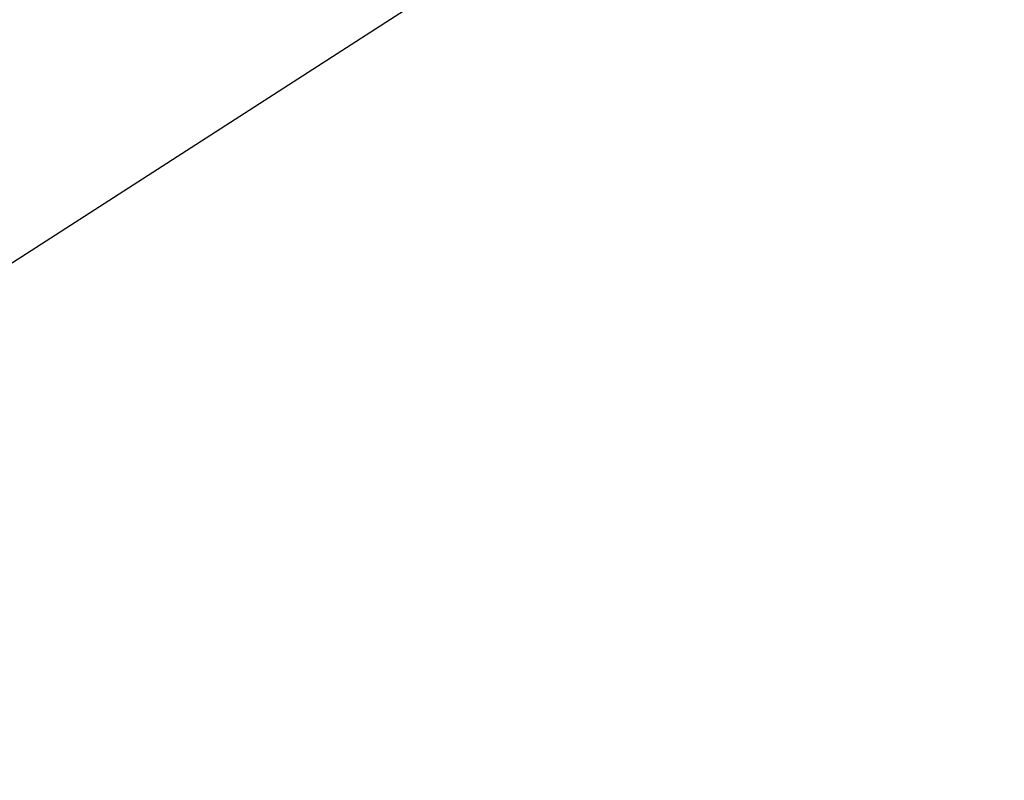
# Model space of a CAD drawing. Extents: x 0 to 361260, y 0 to 4201817.
# Tile 256 of 256: x 360273.7206 to 360273.72784, y 4200440.28463 to 4200440.29022. Entities that reach past the tile are written whole.
import ezdxf

# ---------------------------------------------------------------- set-up
doc = ezdxf.new("R2010")
doc.units = 0
doc.header["$LTSCALE"] = 0.5
doc.header["$MEASUREMENT"] = 0
doc.linetypes.add('CONTI', pattern=[0])
doc.layers.add('GORIZDEFAULT', color=32, linetype='CONTI')

msp = doc.modelspace()

# ---------------------------------------------------------------- linework, layer by layer
at = {"layer": 'GORIZDEFAULT', "color": 32}
msp.add_polyline3d([(360273.7146261, 4200440.2846318, 542.5), (360274.78, 4200440.970001, 542.5), (360276.3, 4200441.949997, 542.5)], dxfattribs=at)
msp.add_polyline3d([(360273.7146261, 4200440.2846318, 542.5), (360274.78, 4200440.970001, 542.5), (360276.3, 4200441.949997, 542.5)], dxfattribs=at)
msp.add_polyline3d([(360273.7146261, 4200440.2846318, 542.5), (360274.78, 4200440.970001, 542.5), (360276.3, 4200441.949997, 542.5)], dxfattribs=at)
msp.add_polyline3d([(360273.7146261, 4200440.2846318, 542.5), (360274.78, 4200440.970001, 542.5), (360276.3, 4200441.949997, 542.5)], dxfattribs=at)
msp.add_polyline3d([(360273.7146261, 4200440.2846318, 542.5), (360274.78, 4200440.970001, 542.5), (360276.3, 4200441.949997, 542.5)], dxfattribs=at)
msp.add_polyline3d([(360273.7146261, 4200440.2846318, 542.5), (360274.78, 4200440.970001, 542.5), (360276.3, 4200441.949997, 542.5)], dxfattribs=at)
msp.add_polyline3d([(360273.7146261, 4200440.2846318, 542.5), (360274.78, 4200440.970001, 542.5), (360276.3, 4200441.949997, 542.5)], dxfattribs=at)
msp.add_polyline3d([(360273.7146261, 4200440.2846318, 542.5), (360274.78, 4200440.970001, 542.5), (360276.3, 4200441.949997, 542.5)], dxfattribs=at)
msp.add_polyline3d([(360273.7146261, 4200440.2846318, 542.5), (360274.78, 4200440.970001, 542.5), (360276.3, 4200441.949997, 542.5)], dxfattribs=at)
msp.add_polyline3d([(360273.7146261, 4200440.2846318, 542.5), (360274.78, 4200440.970001, 542.5), (360276.3, 4200441.949997, 542.5)], dxfattribs=at)
msp.add_polyline3d([(360273.7146261, 4200440.2846318, 542.5), (360274.78, 4200440.970001, 542.5), (360276.3, 4200441.949997, 542.5)], dxfattribs=at)
msp.add_polyline3d([(360273.7146261, 4200440.2846318, 542.5), (360274.78, 4200440.970001, 542.5), (360276.3, 4200441.949997, 542.5)], dxfattribs=at)
msp.add_polyline3d([(360273.7146261, 4200440.2846318, 542.5), (360274.78, 4200440.970001, 542.5), (360276.3, 4200441.949997, 542.5)], dxfattribs=at)
msp.add_polyline3d([(360273.7146261, 4200440.2846318, 542.5), (360274.78, 4200440.970001, 542.5), (360276.3, 4200441.949997, 542.5)], dxfattribs=at)
msp.add_polyline3d([(360273.7146261, 4200440.2846318, 542.5), (360274.78, 4200440.970001, 542.5), (360276.3, 4200441.949997, 542.5)], dxfattribs=at)
msp.add_polyline3d([(360273.7146261, 4200440.2846318, 542.5), (360274.78, 4200440.970001, 542.5), (360276.3, 4200441.949997, 542.5)], dxfattribs=at)
msp.add_polyline3d([(360273.7146261, 4200440.2846318, 542.5), (360274.78, 4200440.970001, 542.5), (360276.3, 4200441.949997, 542.5)], dxfattribs=at)
msp.add_polyline3d([(360273.7146261, 4200440.2846318, 542.5), (360274.78, 4200440.970001, 542.5), (360276.3, 4200441.949997, 542.5)], dxfattribs=at)
msp.add_polyline3d([(360273.7146261, 4200440.2846318, 542.5), (360274.78, 4200440.970001, 542.5), (360276.3, 4200441.949997, 542.5)], dxfattribs=at)
msp.add_polyline3d([(360273.7146261, 4200440.2846318, 542.5), (360274.78, 4200440.970001, 542.5), (360276.3, 4200441.949997, 542.5)], dxfattribs=at)
msp.add_polyline3d([(360273.7146261, 4200440.2846318, 542.5), (360274.78, 4200440.970001, 542.5), (360276.3, 4200441.949997, 542.5)], dxfattribs=at)
msp.add_polyline3d([(360273.7146261, 4200440.2846318, 542.5), (360274.78, 4200440.970001, 542.5), (360276.3, 4200441.949997, 542.5)], dxfattribs=at)
msp.add_polyline3d([(360273.7146261, 4200440.2846318, 542.5), (360274.78, 4200440.970001, 542.5), (360276.3, 4200441.949997, 542.5)], dxfattribs=at)
msp.add_polyline3d([(360273.7146261, 4200440.2846318, 542.5), (360274.78, 4200440.970001, 542.5), (360276.3, 4200441.949997, 542.5)], dxfattribs=at)
msp.add_polyline3d([(360273.7146261, 4200440.2846318, 542.5), (360274.78, 4200440.970001, 542.5), (360276.3, 4200441.949997, 542.5)], dxfattribs=at)
msp.add_polyline3d([(360273.7146261, 4200440.2846318, 542.5), (360274.78, 4200440.970001, 542.5), (360276.3, 4200441.949997, 542.5)], dxfattribs=at)
msp.add_polyline3d([(360273.7146261, 4200440.2846318, 542.5), (360274.78, 4200440.970001, 542.5), (360276.3, 4200441.949997, 542.5)], dxfattribs=at)
msp.add_polyline3d([(360273.7146261, 4200440.2846318, 542.5), (360274.78, 4200440.970001, 542.5), (360276.3, 4200441.949997, 542.5)], dxfattribs=at)
msp.add_polyline3d([(360273.7146261, 4200440.2846318, 542.5), (360274.78, 4200440.970001, 542.5), (360276.3, 4200441.949997, 542.5)], dxfattribs=at)
msp.add_polyline3d([(360273.7146261, 4200440.2846318, 542.5), (360274.78, 4200440.970001, 542.5), (360276.3, 4200441.949997, 542.5)], dxfattribs=at)
msp.add_polyline3d([(360273.7146261, 4200440.2846318, 542.5), (360274.78, 4200440.970001, 542.5), (360276.3, 4200441.949997, 542.5)], dxfattribs=at)
msp.add_polyline3d([(360273.7146261, 4200440.2846318, 542.5), (360274.78, 4200440.970001, 542.5), (360276.3, 4200441.949997, 542.5)], dxfattribs=at)
msp.add_polyline3d([(360273.7146261, 4200440.2846318, 542.5), (360274.78, 4200440.970001, 542.5), (360276.3, 4200441.949997, 542.5)], dxfattribs=at)
msp.add_polyline3d([(360273.7146261, 4200440.2846318, 542.5), (360274.78, 4200440.970001, 542.5), (360276.3, 4200441.949997, 542.5)], dxfattribs=at)
msp.add_polyline3d([(360273.7146261, 4200440.2846318, 542.5), (360274.78, 4200440.970001, 542.5), (360276.3, 4200441.949997, 542.5)], dxfattribs=at)
msp.add_polyline3d([(360273.7146261, 4200440.2846318, 542.5), (360274.78, 4200440.970001, 542.5), (360276.3, 4200441.949997, 542.5)], dxfattribs=at)
msp.add_polyline3d([(360273.7146261, 4200440.2846318, 542.5), (360274.78, 4200440.970001, 542.5), (360276.3, 4200441.949997, 542.5)], dxfattribs=at)
msp.add_polyline3d([(360273.7146261, 4200440.2846318, 542.5), (360274.78, 4200440.970001, 542.5), (360276.3, 4200441.949997, 542.5)], dxfattribs=at)
msp.add_polyline3d([(360273.7146261, 4200440.2846318, 542.5), (360274.78, 4200440.970001, 542.5), (360276.3, 4200441.949997, 542.5)], dxfattribs=at)
msp.add_polyline3d([(360273.7146261, 4200440.2846318, 542.5), (360274.78, 4200440.970001, 542.5), (360276.3, 4200441.949997, 542.5)], dxfattribs=at)
msp.add_polyline3d([(360273.7146261, 4200440.2846318, 542.5), (360274.78, 4200440.970001, 542.5), (360276.3, 4200441.949997, 542.5)], dxfattribs=at)
msp.add_polyline3d([(360273.7146261, 4200440.2846318, 542.5), (360274.78, 4200440.970001, 542.5), (360276.3, 4200441.949997, 542.5)], dxfattribs=at)
msp.add_polyline3d([(360273.7146261, 4200440.2846318, 542.5), (360274.78, 4200440.970001, 542.5), (360276.3, 4200441.949997, 542.5)], dxfattribs=at)
msp.add_polyline3d([(360273.7146261, 4200440.2846318, 542.5), (360274.78, 4200440.970001, 542.5), (360276.3, 4200441.949997, 542.5)], dxfattribs=at)
msp.add_polyline3d([(360273.7146261, 4200440.2846318, 542.5), (360274.78, 4200440.970001, 542.5), (360276.3, 4200441.949997, 542.5)], dxfattribs=at)
msp.add_polyline3d([(360273.7146261, 4200440.2846318, 542.5), (360274.78, 4200440.970001, 542.5), (360276.3, 4200441.949997, 542.5)], dxfattribs=at)
msp.add_polyline3d([(360273.7146261, 4200440.2846318, 542.5), (360274.78, 4200440.970001, 542.5), (360276.3, 4200441.949997, 542.5)], dxfattribs=at)
msp.add_polyline3d([(360273.7146261, 4200440.2846318, 542.5), (360274.78, 4200440.970001, 542.5), (360276.3, 4200441.949997, 542.5)], dxfattribs=at)
msp.add_polyline3d([(360273.7146261, 4200440.2846318, 542.5), (360274.78, 4200440.970001, 542.5), (360276.3, 4200441.949997, 542.5)], dxfattribs=at)
msp.add_polyline3d([(360273.7146261, 4200440.2846318, 542.5), (360274.78, 4200440.970001, 542.5), (360276.3, 4200441.949997, 542.5)], dxfattribs=at)
msp.add_polyline3d([(360273.7146261, 4200440.2846318, 542.5), (360274.78, 4200440.970001, 542.5), (360276.3, 4200441.949997, 542.5)], dxfattribs=at)
msp.add_polyline3d([(360273.7146261, 4200440.2846318, 542.5), (360274.78, 4200440.970001, 542.5), (360276.3, 4200441.949997, 542.5)], dxfattribs=at)
msp.add_polyline3d([(360273.7146261, 4200440.2846318, 542.5), (360274.78, 4200440.970001, 542.5), (360276.3, 4200441.949997, 542.5)], dxfattribs=at)
msp.add_polyline3d([(360273.7146261, 4200440.2846318, 542.5), (360274.78, 4200440.970001, 542.5), (360276.3, 4200441.949997, 542.5)], dxfattribs=at)
msp.add_polyline3d([(360273.7146261, 4200440.2846318, 542.5), (360274.78, 4200440.970001, 542.5), (360276.3, 4200441.949997, 542.5)], dxfattribs=at)
msp.add_polyline3d([(360273.7146261, 4200440.2846318, 542.5), (360274.78, 4200440.970001, 542.5), (360276.3, 4200441.949997, 542.5)], dxfattribs=at)
msp.add_polyline3d([(360273.7146261, 4200440.2846318, 542.5), (360274.78, 4200440.970001, 542.5), (360276.3, 4200441.949997, 542.5)], dxfattribs=at)
msp.add_polyline3d([(360273.7146261, 4200440.2846318, 542.5), (360274.78, 4200440.970001, 542.5), (360276.3, 4200441.949997, 542.5)], dxfattribs=at)
msp.add_polyline3d([(360273.7146261, 4200440.2846318, 542.5), (360274.78, 4200440.970001, 542.5), (360276.3, 4200441.949997, 542.5)], dxfattribs=at)
msp.add_polyline3d([(360273.7146261, 4200440.2846318, 542.5), (360274.78, 4200440.970001, 542.5), (360276.3, 4200441.949997, 542.5)], dxfattribs=at)
msp.add_polyline3d([(360273.7146261, 4200440.2846318, 542.5), (360274.78, 4200440.970001, 542.5), (360276.3, 4200441.949997, 542.5)], dxfattribs=at)
msp.add_polyline3d([(360273.7146261, 4200440.2846318, 542.5), (360274.78, 4200440.970001, 542.5), (360276.3, 4200441.949997, 542.5)], dxfattribs=at)
msp.add_polyline3d([(360273.7146261, 4200440.2846318, 542.5), (360274.78, 4200440.970001, 542.5), (360276.3, 4200441.949997, 542.5)], dxfattribs=at)
msp.add_polyline3d([(360273.7146261, 4200440.2846318, 542.5), (360274.78, 4200440.970001, 542.5), (360276.3, 4200441.949997, 542.5)], dxfattribs=at)
msp.add_polyline3d([(360273.7146261, 4200440.2846318, 542.5), (360274.78, 4200440.970001, 542.5), (360276.3, 4200441.949997, 542.5)], dxfattribs=at)
msp.add_polyline3d([(360273.7146261, 4200440.2846318, 542.5), (360274.78, 4200440.970001, 542.5), (360276.3, 4200441.949997, 542.5)], dxfattribs=at)
msp.add_polyline3d([(360273.7146261, 4200440.2846318, 542.5), (360274.78, 4200440.970001, 542.5), (360276.3, 4200441.949997, 542.5)], dxfattribs=at)
msp.add_polyline3d([(360273.7146261, 4200440.2846318, 542.5), (360274.78, 4200440.970001, 542.5), (360276.3, 4200441.949997, 542.5)], dxfattribs=at)
msp.add_polyline3d([(360273.7146261, 4200440.2846318, 542.5), (360274.78, 4200440.970001, 542.5), (360276.3, 4200441.949997, 542.5)], dxfattribs=at)
msp.add_polyline3d([(360273.7146261, 4200440.2846318, 542.5), (360274.78, 4200440.970001, 542.5), (360276.3, 4200441.949997, 542.5)], dxfattribs=at)
msp.add_polyline3d([(360273.7146261, 4200440.2846318, 542.5), (360274.78, 4200440.970001, 542.5), (360276.3, 4200441.949997, 542.5)], dxfattribs=at)
msp.add_polyline3d([(360273.7146261, 4200440.2846318, 542.5), (360274.78, 4200440.970001, 542.5), (360276.3, 4200441.949997, 542.5)], dxfattribs=at)
msp.add_polyline3d([(360273.7146261, 4200440.2846318, 542.5), (360274.78, 4200440.970001, 542.5), (360276.3, 4200441.949997, 542.5)], dxfattribs=at)
msp.add_polyline3d([(360273.7146261, 4200440.2846318, 542.5), (360274.78, 4200440.970001, 542.5), (360276.3, 4200441.949997, 542.5)], dxfattribs=at)
msp.add_polyline3d([(360273.7146261, 4200440.2846318, 542.5), (360274.78, 4200440.970001, 542.5), (360276.3, 4200441.949997, 542.5)], dxfattribs=at)
msp.add_polyline3d([(360273.7146261, 4200440.2846318, 542.5), (360274.78, 4200440.970001, 542.5), (360276.3, 4200441.949997, 542.5)], dxfattribs=at)
msp.add_polyline3d([(360273.7146261, 4200440.2846318, 542.5), (360274.78, 4200440.970001, 542.5), (360276.3, 4200441.949997, 542.5)], dxfattribs=at)
msp.add_polyline3d([(360273.7146261, 4200440.2846318, 542.5), (360274.78, 4200440.970001, 542.5), (360276.3, 4200441.949997, 542.5)], dxfattribs=at)
msp.add_polyline3d([(360273.7146261, 4200440.2846318, 542.5), (360274.78, 4200440.970001, 542.5), (360276.3, 4200441.949997, 542.5)], dxfattribs=at)
msp.add_polyline3d([(360273.7146261, 4200440.2846318, 542.5), (360274.78, 4200440.970001, 542.5), (360276.3, 4200441.949997, 542.5)], dxfattribs=at)
msp.add_polyline3d([(360273.7146261, 4200440.2846318, 542.5), (360274.78, 4200440.970001, 542.5), (360276.3, 4200441.949997, 542.5)], dxfattribs=at)
msp.add_polyline3d([(360273.7146261, 4200440.2846318, 542.5), (360274.78, 4200440.970001, 542.5), (360276.3, 4200441.949997, 542.5)], dxfattribs=at)
msp.add_polyline3d([(360273.7146261, 4200440.2846318, 542.5), (360274.78, 4200440.970001, 542.5), (360276.3, 4200441.949997, 542.5)], dxfattribs=at)
msp.add_polyline3d([(360273.7146261, 4200440.2846318, 542.5), (360274.78, 4200440.970001, 542.5), (360276.3, 4200441.949997, 542.5)], dxfattribs=at)
msp.add_polyline3d([(360273.7146261, 4200440.2846318, 542.5), (360274.78, 4200440.970001, 542.5), (360276.3, 4200441.949997, 542.5)], dxfattribs=at)
msp.add_polyline3d([(360273.7146261, 4200440.2846318, 542.5), (360274.78, 4200440.970001, 542.5), (360276.3, 4200441.949997, 542.5)], dxfattribs=at)
msp.add_polyline3d([(360273.7146261, 4200440.2846318, 542.5), (360274.78, 4200440.970001, 542.5), (360276.3, 4200441.949997, 542.5)], dxfattribs=at)
msp.add_polyline3d([(360273.7146261, 4200440.2846318, 542.5), (360274.78, 4200440.970001, 542.5), (360276.3, 4200441.949997, 542.5)], dxfattribs=at)
msp.add_polyline3d([(360273.7146261, 4200440.2846318, 542.5), (360274.78, 4200440.970001, 542.5), (360276.3, 4200441.949997, 542.5)], dxfattribs=at)
msp.add_polyline3d([(360273.7146261, 4200440.2846318, 542.5), (360274.78, 4200440.970001, 542.5), (360276.3, 4200441.949997, 542.5)], dxfattribs=at)
msp.add_polyline3d([(360273.7146261, 4200440.2846318, 542.5), (360274.78, 4200440.970001, 542.5), (360276.3, 4200441.949997, 542.5)], dxfattribs=at)
msp.add_polyline3d([(360273.7146261, 4200440.2846318, 542.5), (360274.78, 4200440.970001, 542.5), (360276.3, 4200441.949997, 542.5)], dxfattribs=at)
msp.add_polyline3d([(360273.7146261, 4200440.2846318, 542.5), (360274.78, 4200440.970001, 542.5), (360276.3, 4200441.949997, 542.5)], dxfattribs=at)
msp.add_polyline3d([(360273.7146261, 4200440.2846318, 542.5), (360274.78, 4200440.970001, 542.5), (360276.3, 4200441.949997, 542.5)], dxfattribs=at)
msp.add_polyline3d([(360273.7146261, 4200440.2846318, 542.5), (360274.78, 4200440.970001, 542.5), (360276.3, 4200441.949997, 542.5)], dxfattribs=at)
msp.add_polyline3d([(360273.7146261, 4200440.2846318, 542.5), (360274.78, 4200440.970001, 542.5), (360276.3, 4200441.949997, 542.5)], dxfattribs=at)
msp.add_polyline3d([(360273.7146261, 4200440.2846318, 542.5), (360274.78, 4200440.970001, 542.5), (360276.3, 4200441.949997, 542.5)], dxfattribs=at)
msp.add_polyline3d([(360273.7146261, 4200440.2846318, 542.5), (360274.78, 4200440.970001, 542.5), (360276.3, 4200441.949997, 542.5)], dxfattribs=at)
msp.add_polyline3d([(360273.7146261, 4200440.2846318, 542.5), (360274.78, 4200440.970001, 542.5), (360276.3, 4200441.949997, 542.5)], dxfattribs=at)
msp.add_polyline3d([(360273.7146261, 4200440.2846318, 542.5), (360274.78, 4200440.970001, 542.5), (360276.3, 4200441.949997, 542.5)], dxfattribs=at)
msp.add_polyline3d([(360273.7146261, 4200440.2846318, 542.5), (360274.78, 4200440.970001, 542.5), (360276.3, 4200441.949997, 542.5)], dxfattribs=at)
msp.add_polyline3d([(360273.7146261, 4200440.2846318, 542.5), (360274.78, 4200440.970001, 542.5), (360276.3, 4200441.949997, 542.5)], dxfattribs=at)
msp.add_polyline3d([(360273.7146261, 4200440.2846318, 542.5), (360274.78, 4200440.970001, 542.5), (360276.3, 4200441.949997, 542.5)], dxfattribs=at)
msp.add_polyline3d([(360273.7146261, 4200440.2846318, 542.5), (360274.78, 4200440.970001, 542.5), (360276.3, 4200441.949997, 542.5)], dxfattribs=at)
msp.add_polyline3d([(360273.7146261, 4200440.2846318, 542.5), (360274.78, 4200440.970001, 542.5), (360276.3, 4200441.949997, 542.5)], dxfattribs=at)
msp.add_polyline3d([(360273.7146261, 4200440.2846318, 542.5), (360274.78, 4200440.970001, 542.5), (360276.3, 4200441.949997, 542.5)], dxfattribs=at)
msp.add_polyline3d([(360273.7146261, 4200440.2846318, 542.5), (360274.78, 4200440.970001, 542.5), (360276.3, 4200441.949997, 542.5)], dxfattribs=at)
msp.add_polyline3d([(360273.7146261, 4200440.2846318, 542.5), (360274.78, 4200440.970001, 542.5), (360276.3, 4200441.949997, 542.5)], dxfattribs=at)
msp.add_polyline3d([(360273.7146261, 4200440.2846318, 542.5), (360274.78, 4200440.970001, 542.5), (360276.3, 4200441.949997, 542.5)], dxfattribs=at)
msp.add_polyline3d([(360273.7146261, 4200440.2846318, 542.5), (360274.78, 4200440.970001, 542.5), (360276.3, 4200441.949997, 542.5)], dxfattribs=at)
msp.add_polyline3d([(360273.7146261, 4200440.2846318, 542.5), (360274.78, 4200440.970001, 542.5), (360276.3, 4200441.949997, 542.5)], dxfattribs=at)
msp.add_polyline3d([(360273.7146261, 4200440.2846318, 542.5), (360274.78, 4200440.970001, 542.5), (360276.3, 4200441.949997, 542.5)], dxfattribs=at)
msp.add_polyline3d([(360273.7146261, 4200440.2846318, 542.5), (360274.78, 4200440.970001, 542.5), (360276.3, 4200441.949997, 542.5)], dxfattribs=at)
msp.add_polyline3d([(360273.7146261, 4200440.2846318, 542.5), (360274.78, 4200440.970001, 542.5), (360276.3, 4200441.949997, 542.5)], dxfattribs=at)
msp.add_polyline3d([(360273.7146261, 4200440.2846318, 542.5), (360274.78, 4200440.970001, 542.5), (360276.3, 4200441.949997, 542.5)], dxfattribs=at)
msp.add_polyline3d([(360273.7146261, 4200440.2846318, 542.5), (360274.78, 4200440.970001, 542.5), (360276.3, 4200441.949997, 542.5)], dxfattribs=at)
msp.add_polyline3d([(360273.7146261, 4200440.2846318, 542.5), (360274.78, 4200440.970001, 542.5), (360276.3, 4200441.949997, 542.5)], dxfattribs=at)
msp.add_polyline3d([(360273.7146261, 4200440.2846318, 542.5), (360274.78, 4200440.970001, 542.5), (360276.3, 4200441.949997, 542.5)], dxfattribs=at)
msp.add_polyline3d([(360273.7146261, 4200440.2846318, 542.5), (360274.78, 4200440.970001, 542.5), (360276.3, 4200441.949997, 542.5)], dxfattribs=at)
msp.add_polyline3d([(360273.7146261, 4200440.2846318, 542.5), (360274.78, 4200440.970001, 542.5), (360276.3, 4200441.949997, 542.5)], dxfattribs=at)
msp.add_polyline3d([(360273.7146261, 4200440.2846318, 542.5), (360274.78, 4200440.970001, 542.5), (360276.3, 4200441.949997, 542.5)], dxfattribs=at)
msp.add_polyline3d([(360273.7146261, 4200440.2846318, 542.5), (360274.78, 4200440.970001, 542.5), (360276.3, 4200441.949997, 542.5)], dxfattribs=at)
msp.add_polyline3d([(360273.7146261, 4200440.2846318, 542.5), (360274.78, 4200440.970001, 542.5), (360276.3, 4200441.949997, 542.5)], dxfattribs=at)
msp.add_polyline3d([(360273.7146261, 4200440.2846318, 542.5), (360274.78, 4200440.970001, 542.5), (360276.3, 4200441.949997, 542.5)], dxfattribs=at)
msp.add_polyline3d([(360273.7146261, 4200440.2846318, 542.5), (360274.78, 4200440.970001, 542.5), (360276.3, 4200441.949997, 542.5)], dxfattribs=at)
msp.add_polyline3d([(360273.7146261, 4200440.2846318, 542.5), (360274.78, 4200440.970001, 542.5), (360276.3, 4200441.949997, 542.5)], dxfattribs=at)
msp.add_polyline3d([(360273.7146261, 4200440.2846318, 542.5), (360274.78, 4200440.970001, 542.5), (360276.3, 4200441.949997, 542.5)], dxfattribs=at)
msp.add_polyline3d([(360273.7146261, 4200440.2846318, 542.5), (360274.78, 4200440.970001, 542.5), (360276.3, 4200441.949997, 542.5)], dxfattribs=at)
msp.add_polyline3d([(360273.7146261, 4200440.2846318, 542.5), (360274.78, 4200440.970001, 542.5), (360276.3, 4200441.949997, 542.5)], dxfattribs=at)
msp.add_polyline3d([(360273.7146261, 4200440.2846318, 542.5), (360274.78, 4200440.970001, 542.5), (360276.3, 4200441.949997, 542.5)], dxfattribs=at)
msp.add_polyline3d([(360273.7146261, 4200440.2846318, 542.5), (360274.78, 4200440.970001, 542.5), (360276.3, 4200441.949997, 542.5)], dxfattribs=at)
msp.add_polyline3d([(360273.7146261, 4200440.2846318, 542.5), (360274.78, 4200440.970001, 542.5), (360276.3, 4200441.949997, 542.5)], dxfattribs=at)
msp.add_polyline3d([(360273.7146261, 4200440.2846318, 542.5), (360274.78, 4200440.970001, 542.5), (360276.3, 4200441.949997, 542.5)], dxfattribs=at)
msp.add_polyline3d([(360273.7146261, 4200440.2846318, 542.5), (360274.78, 4200440.970001, 542.5), (360276.3, 4200441.949997, 542.5)], dxfattribs=at)
msp.add_polyline3d([(360273.7146261, 4200440.2846318, 542.5), (360274.78, 4200440.970001, 542.5), (360276.3, 4200441.949997, 542.5)], dxfattribs=at)
msp.add_polyline3d([(360273.7146261, 4200440.2846318, 542.5), (360274.78, 4200440.970001, 542.5), (360276.3, 4200441.949997, 542.5)], dxfattribs=at)
msp.add_polyline3d([(360273.7146261, 4200440.2846318, 542.5), (360274.78, 4200440.970001, 542.5), (360276.3, 4200441.949997, 542.5)], dxfattribs=at)
msp.add_polyline3d([(360273.7146261, 4200440.2846318, 542.5), (360274.78, 4200440.970001, 542.5), (360276.3, 4200441.949997, 542.5)], dxfattribs=at)
msp.add_polyline3d([(360273.7146261, 4200440.2846318, 542.5), (360274.78, 4200440.970001, 542.5), (360276.3, 4200441.949997, 542.5)], dxfattribs=at)
msp.add_polyline3d([(360273.7146261, 4200440.2846318, 542.5), (360274.78, 4200440.970001, 542.5), (360276.3, 4200441.949997, 542.5)], dxfattribs=at)
msp.add_polyline3d([(360273.7146261, 4200440.2846318, 542.5), (360274.78, 4200440.970001, 542.5), (360276.3, 4200441.949997, 542.5)], dxfattribs=at)
msp.add_polyline3d([(360273.7146261, 4200440.2846318, 542.5), (360274.78, 4200440.970001, 542.5), (360276.3, 4200441.949997, 542.5)], dxfattribs=at)
msp.add_polyline3d([(360273.7146261, 4200440.2846318, 542.5), (360274.78, 4200440.970001, 542.5), (360276.3, 4200441.949997, 542.5)], dxfattribs=at)
msp.add_polyline3d([(360273.7146261, 4200440.2846318, 542.5), (360274.78, 4200440.970001, 542.5), (360276.3, 4200441.949997, 542.5)], dxfattribs=at)
msp.add_polyline3d([(360273.7146261, 4200440.2846318, 542.5), (360274.78, 4200440.970001, 542.5), (360276.3, 4200441.949997, 542.5)], dxfattribs=at)
msp.add_polyline3d([(360273.7146261, 4200440.2846318, 542.5), (360274.78, 4200440.970001, 542.5), (360276.3, 4200441.949997, 542.5)], dxfattribs=at)
msp.add_polyline3d([(360273.7146261, 4200440.2846318, 542.5), (360274.78, 4200440.970001, 542.5), (360276.3, 4200441.949997, 542.5)], dxfattribs=at)
msp.add_polyline3d([(360273.7146261, 4200440.2846318, 542.5), (360274.78, 4200440.970001, 542.5), (360276.3, 4200441.949997, 542.5)], dxfattribs=at)
msp.add_polyline3d([(360273.7146261, 4200440.2846318, 542.5), (360274.78, 4200440.970001, 542.5), (360276.3, 4200441.949997, 542.5)], dxfattribs=at)
msp.add_polyline3d([(360273.7146261, 4200440.2846318, 542.5), (360274.78, 4200440.970001, 542.5), (360276.3, 4200441.949997, 542.5)], dxfattribs=at)
msp.add_polyline3d([(360273.7146261, 4200440.2846318, 542.5), (360274.78, 4200440.970001, 542.5), (360276.3, 4200441.949997, 542.5)], dxfattribs=at)
msp.add_polyline3d([(360273.7146261, 4200440.2846318, 542.5), (360274.78, 4200440.970001, 542.5), (360276.3, 4200441.949997, 542.5)], dxfattribs=at)
msp.add_polyline3d([(360273.7146261, 4200440.2846318, 542.5), (360274.78, 4200440.970001, 542.5), (360276.3, 4200441.949997, 542.5)], dxfattribs=at)
msp.add_polyline3d([(360273.7146261, 4200440.2846318, 542.5), (360274.78, 4200440.970001, 542.5), (360276.3, 4200441.949997, 542.5)], dxfattribs=at)
msp.add_polyline3d([(360273.7146261, 4200440.2846318, 542.5), (360274.78, 4200440.970001, 542.5), (360276.3, 4200441.949997, 542.5)], dxfattribs=at)
msp.add_polyline3d([(360273.7146261, 4200440.2846318, 542.5), (360274.78, 4200440.970001, 542.5), (360276.3, 4200441.949997, 542.5)], dxfattribs=at)
msp.add_polyline3d([(360273.7146261, 4200440.2846318, 542.5), (360274.78, 4200440.970001, 542.5), (360276.3, 4200441.949997, 542.5)], dxfattribs=at)
msp.add_polyline3d([(360273.7146261, 4200440.2846318, 542.5), (360274.78, 4200440.970001, 542.5), (360276.3, 4200441.949997, 542.5)], dxfattribs=at)
msp.add_polyline3d([(360273.7146261, 4200440.2846318, 542.5), (360274.78, 4200440.970001, 542.5), (360276.3, 4200441.949997, 542.5)], dxfattribs=at)
msp.add_polyline3d([(360273.7146261, 4200440.2846318, 542.5), (360274.78, 4200440.970001, 542.5), (360276.3, 4200441.949997, 542.5)], dxfattribs=at)
msp.add_polyline3d([(360273.7146261, 4200440.2846318, 542.5), (360274.78, 4200440.970001, 542.5), (360276.3, 4200441.949997, 542.5)], dxfattribs=at)
msp.add_polyline3d([(360273.7146261, 4200440.2846318, 542.5), (360274.78, 4200440.970001, 542.5), (360276.3, 4200441.949997, 542.5)], dxfattribs=at)
msp.add_polyline3d([(360273.7146261, 4200440.2846318, 542.5), (360274.78, 4200440.970001, 542.5), (360276.3, 4200441.949997, 542.5)], dxfattribs=at)
msp.add_polyline3d([(360273.7146261, 4200440.2846318, 542.5), (360274.78, 4200440.970001, 542.5), (360276.3, 4200441.949997, 542.5)], dxfattribs=at)
msp.add_polyline3d([(360273.7146261, 4200440.2846318, 542.5), (360274.78, 4200440.970001, 542.5), (360276.3, 4200441.949997, 542.5)], dxfattribs=at)
msp.add_polyline3d([(360273.7146261, 4200440.2846318, 542.5), (360274.78, 4200440.970001, 542.5), (360276.3, 4200441.949997, 542.5)], dxfattribs=at)
msp.add_polyline3d([(360273.7146261, 4200440.2846318, 542.5), (360274.78, 4200440.970001, 542.5), (360276.3, 4200441.949997, 542.5)], dxfattribs=at)
msp.add_polyline3d([(360273.7146261, 4200440.2846318, 542.5), (360274.78, 4200440.970001, 542.5), (360276.3, 4200441.949997, 542.5)], dxfattribs=at)
msp.add_polyline3d([(360273.7146261, 4200440.2846318, 542.5), (360274.78, 4200440.970001, 542.5), (360276.3, 4200441.949997, 542.5)], dxfattribs=at)
msp.add_polyline3d([(360273.7146261, 4200440.2846318, 542.5), (360274.78, 4200440.970001, 542.5), (360276.3, 4200441.949997, 542.5)], dxfattribs=at)
msp.add_polyline3d([(360273.7146261, 4200440.2846318, 542.5), (360274.78, 4200440.970001, 542.5), (360276.3, 4200441.949997, 542.5)], dxfattribs=at)
msp.add_polyline3d([(360273.7146261, 4200440.2846318, 542.5), (360274.78, 4200440.970001, 542.5), (360276.3, 4200441.949997, 542.5)], dxfattribs=at)
msp.add_polyline3d([(360273.7146261, 4200440.2846318, 542.5), (360274.78, 4200440.970001, 542.5), (360276.3, 4200441.949997, 542.5)], dxfattribs=at)
msp.add_polyline3d([(360273.7146261, 4200440.2846318, 542.5), (360274.78, 4200440.970001, 542.5), (360276.3, 4200441.949997, 542.5)], dxfattribs=at)
msp.add_polyline3d([(360273.7146261, 4200440.2846318, 542.5), (360274.78, 4200440.970001, 542.5), (360276.3, 4200441.949997, 542.5)], dxfattribs=at)
msp.add_polyline3d([(360273.7146261, 4200440.2846318, 542.5), (360274.78, 4200440.970001, 542.5), (360276.3, 4200441.949997, 542.5)], dxfattribs=at)
msp.add_polyline3d([(360273.7146261, 4200440.2846318, 542.5), (360274.78, 4200440.970001, 542.5), (360276.3, 4200441.949997, 542.5)], dxfattribs=at)
msp.add_polyline3d([(360273.7146261, 4200440.2846318, 542.5), (360274.78, 4200440.970001, 542.5), (360276.3, 4200441.949997, 542.5)], dxfattribs=at)
msp.add_polyline3d([(360273.7146261, 4200440.2846318, 542.5), (360274.78, 4200440.970001, 542.5), (360276.3, 4200441.949997, 542.5)], dxfattribs=at)
msp.add_polyline3d([(360273.7146261, 4200440.2846318, 542.5), (360274.78, 4200440.970001, 542.5), (360276.3, 4200441.949997, 542.5)], dxfattribs=at)
msp.add_polyline3d([(360273.7146261, 4200440.2846318, 542.5), (360274.78, 4200440.970001, 542.5), (360276.3, 4200441.949997, 542.5)], dxfattribs=at)
msp.add_polyline3d([(360273.7146261, 4200440.2846318, 542.5), (360274.78, 4200440.970001, 542.5), (360276.3, 4200441.949997, 542.5)], dxfattribs=at)
msp.add_polyline3d([(360273.7146261, 4200440.2846318, 542.5), (360274.78, 4200440.970001, 542.5), (360276.3, 4200441.949997, 542.5)], dxfattribs=at)
msp.add_polyline3d([(360273.7146261, 4200440.2846318, 542.5), (360274.78, 4200440.970001, 542.5), (360276.3, 4200441.949997, 542.5)], dxfattribs=at)
msp.add_polyline3d([(360273.7146261, 4200440.2846318, 542.5), (360274.78, 4200440.970001, 542.5), (360276.3, 4200441.949997, 542.5)], dxfattribs=at)
msp.add_polyline3d([(360273.7146261, 4200440.2846318, 542.5), (360274.78, 4200440.970001, 542.5), (360276.3, 4200441.949997, 542.5)], dxfattribs=at)
msp.add_polyline3d([(360273.7146261, 4200440.2846318, 542.5), (360274.78, 4200440.970001, 542.5), (360276.3, 4200441.949997, 542.5)], dxfattribs=at)
msp.add_polyline3d([(360273.7146261, 4200440.2846318, 542.5), (360274.78, 4200440.970001, 542.5), (360276.3, 4200441.949997, 542.5)], dxfattribs=at)
msp.add_polyline3d([(360273.7146261, 4200440.2846318, 542.5), (360274.78, 4200440.970001, 542.5), (360276.3, 4200441.949997, 542.5)], dxfattribs=at)
msp.add_polyline3d([(360273.7146261, 4200440.2846318, 542.5), (360274.78, 4200440.970001, 542.5), (360276.3, 4200441.949997, 542.5)], dxfattribs=at)
msp.add_polyline3d([(360273.7146261, 4200440.2846318, 542.5), (360274.78, 4200440.970001, 542.5), (360276.3, 4200441.949997, 542.5)], dxfattribs=at)
msp.add_polyline3d([(360273.7146261, 4200440.2846318, 542.5), (360274.78, 4200440.970001, 542.5), (360276.3, 4200441.949997, 542.5)], dxfattribs=at)
msp.add_polyline3d([(360273.7146261, 4200440.2846318, 542.5), (360274.78, 4200440.970001, 542.5), (360276.3, 4200441.949997, 542.5)], dxfattribs=at)
msp.add_polyline3d([(360273.7146261, 4200440.2846318, 542.5), (360274.78, 4200440.970001, 542.5), (360276.3, 4200441.949997, 542.5)], dxfattribs=at)
msp.add_polyline3d([(360273.7146261, 4200440.2846318, 542.5), (360274.78, 4200440.970001, 542.5), (360276.3, 4200441.949997, 542.5)], dxfattribs=at)
msp.add_polyline3d([(360273.7146261, 4200440.2846318, 542.5), (360274.78, 4200440.970001, 542.5), (360276.3, 4200441.949997, 542.5)], dxfattribs=at)
msp.add_polyline3d([(360273.7146261, 4200440.2846318, 542.5), (360274.78, 4200440.970001, 542.5), (360276.3, 4200441.949997, 542.5)], dxfattribs=at)
msp.add_polyline3d([(360273.7146261, 4200440.2846318, 542.5), (360274.78, 4200440.970001, 542.5), (360276.3, 4200441.949997, 542.5)], dxfattribs=at)
msp.add_polyline3d([(360273.7146261, 4200440.2846318, 542.5), (360274.78, 4200440.970001, 542.5), (360276.3, 4200441.949997, 542.5)], dxfattribs=at)
msp.add_polyline3d([(360273.7146261, 4200440.2846318, 542.5), (360274.78, 4200440.970001, 542.5), (360276.3, 4200441.949997, 542.5)], dxfattribs=at)
msp.add_polyline3d([(360273.7146261, 4200440.2846318, 542.5), (360274.78, 4200440.970001, 542.5), (360276.3, 4200441.949997, 542.5)], dxfattribs=at)
msp.add_polyline3d([(360273.7146261, 4200440.2846318, 542.5), (360274.78, 4200440.970001, 542.5), (360276.3, 4200441.949997, 542.5)], dxfattribs=at)
msp.add_polyline3d([(360273.7146261, 4200440.2846318, 542.5), (360274.78, 4200440.970001, 542.5), (360276.3, 4200441.949997, 542.5)], dxfattribs=at)
msp.add_polyline3d([(360273.7146261, 4200440.2846318, 542.5), (360274.78, 4200440.970001, 542.5), (360276.3, 4200441.949997, 542.5)], dxfattribs=at)
msp.add_polyline3d([(360273.7146261, 4200440.2846318, 542.5), (360274.78, 4200440.970001, 542.5), (360276.3, 4200441.949997, 542.5)], dxfattribs=at)
msp.add_polyline3d([(360273.7146261, 4200440.2846318, 542.5), (360274.78, 4200440.970001, 542.5), (360276.3, 4200441.949997, 542.5)], dxfattribs=at)
msp.add_polyline3d([(360273.7146261, 4200440.2846318, 542.5), (360274.78, 4200440.970001, 542.5), (360276.3, 4200441.949997, 542.5)], dxfattribs=at)
msp.add_polyline3d([(360273.7146261, 4200440.2846318, 542.5), (360274.78, 4200440.970001, 542.5), (360276.3, 4200441.949997, 542.5)], dxfattribs=at)
msp.add_polyline3d([(360273.7146261, 4200440.2846318, 542.5), (360274.78, 4200440.970001, 542.5), (360276.3, 4200441.949997, 542.5)], dxfattribs=at)
msp.add_polyline3d([(360273.7146261, 4200440.2846318, 542.5), (360274.78, 4200440.970001, 542.5), (360276.3, 4200441.949997, 542.5)], dxfattribs=at)
msp.add_polyline3d([(360273.7146261, 4200440.2846318, 542.5), (360274.78, 4200440.970001, 542.5), (360276.3, 4200441.949997, 542.5)], dxfattribs=at)
msp.add_polyline3d([(360273.7146261, 4200440.2846318, 542.5), (360274.78, 4200440.970001, 542.5), (360276.3, 4200441.949997, 542.5)], dxfattribs=at)
msp.add_polyline3d([(360273.7146261, 4200440.2846318, 542.5), (360274.78, 4200440.970001, 542.5), (360276.3, 4200441.949997, 542.5)], dxfattribs=at)
msp.add_polyline3d([(360273.7146261, 4200440.2846318, 542.5), (360274.78, 4200440.970001, 542.5), (360276.3, 4200441.949997, 542.5)], dxfattribs=at)
msp.add_polyline3d([(360273.7146261, 4200440.2846318, 542.5), (360274.78, 4200440.970001, 542.5), (360276.3, 4200441.949997, 542.5)], dxfattribs=at)
msp.add_polyline3d([(360273.7146261, 4200440.2846318, 542.5), (360274.78, 4200440.970001, 542.5), (360276.3, 4200441.949997, 542.5)], dxfattribs=at)
msp.add_polyline3d([(360273.7146261, 4200440.2846318, 542.5), (360274.78, 4200440.970001, 542.5), (360276.3, 4200441.949997, 542.5)], dxfattribs=at)
msp.add_polyline3d([(360273.7146261, 4200440.2846318, 542.5), (360274.78, 4200440.970001, 542.5), (360276.3, 4200441.949997, 542.5)], dxfattribs=at)
msp.add_polyline3d([(360273.7146261, 4200440.2846318, 542.5), (360274.78, 4200440.970001, 542.5), (360276.3, 4200441.949997, 542.5)], dxfattribs=at)
msp.add_polyline3d([(360273.7146261, 4200440.2846318, 542.5), (360274.78, 4200440.970001, 542.5), (360276.3, 4200441.949997, 542.5)], dxfattribs=at)
msp.add_polyline3d([(360273.7146261, 4200440.2846318, 542.5), (360274.78, 4200440.970001, 542.5), (360276.3, 4200441.949997, 542.5)], dxfattribs=at)
msp.add_polyline3d([(360273.7146261, 4200440.2846318, 542.5), (360274.78, 4200440.970001, 542.5), (360276.3, 4200441.949997, 542.5)], dxfattribs=at)
msp.add_polyline3d([(360273.7146261, 4200440.2846318, 542.5), (360274.78, 4200440.970001, 542.5), (360276.3, 4200441.949997, 542.5)], dxfattribs=at)
msp.add_polyline3d([(360273.7146261, 4200440.2846318, 542.5), (360274.78, 4200440.970001, 542.5), (360276.3, 4200441.949997, 542.5)], dxfattribs=at)
msp.add_polyline3d([(360273.7146261, 4200440.2846318, 542.5), (360274.78, 4200440.970001, 542.5), (360276.3, 4200441.949997, 542.5)], dxfattribs=at)
msp.add_polyline3d([(360273.7146261, 4200440.2846318, 542.5), (360274.78, 4200440.970001, 542.5), (360276.3, 4200441.949997, 542.5)], dxfattribs=at)
msp.add_polyline3d([(360273.7146261, 4200440.2846318, 542.5), (360274.78, 4200440.970001, 542.5), (360276.3, 4200441.949997, 542.5)], dxfattribs=at)
msp.add_polyline3d([(360273.7146261, 4200440.2846318, 542.5), (360274.78, 4200440.970001, 542.5), (360276.3, 4200441.949997, 542.5)], dxfattribs=at)
msp.add_polyline3d([(360273.7146261, 4200440.2846318, 542.5), (360274.78, 4200440.970001, 542.5), (360276.3, 4200441.949997, 542.5)], dxfattribs=at)
msp.add_polyline3d([(360273.7146261, 4200440.2846318, 542.5), (360274.78, 4200440.970001, 542.5), (360276.3, 4200441.949997, 542.5)], dxfattribs=at)
msp.add_polyline3d([(360273.7146261, 4200440.2846318, 542.5), (360274.78, 4200440.970001, 542.5), (360276.3, 4200441.949997, 542.5)], dxfattribs=at)
msp.add_polyline3d([(360273.7146261, 4200440.2846318, 542.5), (360274.78, 4200440.970001, 542.5), (360276.3, 4200441.949997, 542.5)], dxfattribs=at)
msp.add_polyline3d([(360273.7146261, 4200440.2846318, 542.5), (360274.78, 4200440.970001, 542.5), (360276.3, 4200441.949997, 542.5)], dxfattribs=at)
msp.add_polyline3d([(360273.7146261, 4200440.2846318, 542.5), (360274.78, 4200440.970001, 542.5), (360276.3, 4200441.949997, 542.5)], dxfattribs=at)
msp.add_polyline3d([(360273.7146261, 4200440.2846318, 542.5), (360274.78, 4200440.970001, 542.5), (360276.3, 4200441.949997, 542.5)], dxfattribs=at)
msp.add_polyline3d([(360273.7146261, 4200440.2846318, 542.5), (360274.78, 4200440.970001, 542.5), (360276.3, 4200441.949997, 542.5)], dxfattribs=at)
msp.add_polyline3d([(360273.7146261, 4200440.2846318, 542.5), (360274.78, 4200440.970001, 542.5), (360276.3, 4200441.949997, 542.5)], dxfattribs=at)
msp.add_polyline3d([(360273.7146261, 4200440.2846318, 542.5), (360274.78, 4200440.970001, 542.5), (360276.3, 4200441.949997, 542.5)], dxfattribs=at)
msp.add_polyline3d([(360273.7146261, 4200440.2846318, 542.5), (360274.78, 4200440.970001, 542.5), (360276.3, 4200441.949997, 542.5)], dxfattribs=at)
msp.add_polyline3d([(360273.7146261, 4200440.2846318, 542.5), (360274.78, 4200440.970001, 542.5), (360276.3, 4200441.949997, 542.5)], dxfattribs=at)
msp.add_polyline3d([(360273.7146261, 4200440.2846318, 542.5), (360274.78, 4200440.970001, 542.5), (360276.3, 4200441.949997, 542.5)], dxfattribs=at)
msp.add_polyline3d([(360273.7146261, 4200440.2846318, 542.5), (360274.78, 4200440.970001, 542.5), (360276.3, 4200441.949997, 542.5)], dxfattribs=at)
msp.add_polyline3d([(360273.7146261, 4200440.2846318, 542.5), (360274.78, 4200440.970001, 542.5), (360276.3, 4200441.949997, 542.5)], dxfattribs=at)
msp.add_polyline3d([(360273.7146261, 4200440.2846318, 542.5), (360274.78, 4200440.970001, 542.5), (360276.3, 4200441.949997, 542.5)], dxfattribs=at)
msp.add_polyline3d([(360273.7146261, 4200440.2846318, 542.5), (360274.78, 4200440.970001, 542.5), (360276.3, 4200441.949997, 542.5)], dxfattribs=at)
msp.add_polyline3d([(360273.7146261, 4200440.2846318, 542.5), (360274.78, 4200440.970001, 542.5), (360276.3, 4200441.949997, 542.5)], dxfattribs=at)
msp.add_polyline3d([(360273.7146261, 4200440.2846318, 542.5), (360274.78, 4200440.970001, 542.5), (360276.3, 4200441.949997, 542.5)], dxfattribs=at)
msp.add_polyline3d([(360273.7146261, 4200440.2846318, 542.5), (360274.78, 4200440.970001, 542.5), (360276.3, 4200441.949997, 542.5)], dxfattribs=at)
msp.add_polyline3d([(360273.7146261, 4200440.2846318, 542.5), (360274.78, 4200440.970001, 542.5), (360276.3, 4200441.949997, 542.5)], dxfattribs=at)
msp.add_polyline3d([(360273.7146261, 4200440.2846318, 542.5), (360274.78, 4200440.970001, 542.5), (360276.3, 4200441.949997, 542.5)], dxfattribs=at)
msp.add_polyline3d([(360273.7146261, 4200440.2846318, 542.5), (360274.78, 4200440.970001, 542.5), (360276.3, 4200441.949997, 542.5)], dxfattribs=at)
msp.add_polyline3d([(360273.7146261, 4200440.2846318, 542.5), (360274.78, 4200440.970001, 542.5), (360276.3, 4200441.949997, 542.5)], dxfattribs=at)
msp.add_polyline3d([(360273.7146261, 4200440.2846318, 542.5), (360274.78, 4200440.970001, 542.5), (360276.3, 4200441.949997, 542.5)], dxfattribs=at)
msp.add_polyline3d([(360273.7146261, 4200440.2846318, 542.5), (360274.78, 4200440.970001, 542.5), (360276.3, 4200441.949997, 542.5)], dxfattribs=at)
msp.add_polyline3d([(360273.7146261, 4200440.2846318, 542.5), (360274.78, 4200440.970001, 542.5), (360276.3, 4200441.949997, 542.5)], dxfattribs=at)
msp.add_polyline3d([(360273.7146261, 4200440.2846318, 542.5), (360274.78, 4200440.970001, 542.5), (360276.3, 4200441.949997, 542.5)], dxfattribs=at)
msp.add_polyline3d([(360273.7146261, 4200440.2846318, 542.5), (360274.78, 4200440.970001, 542.5), (360276.3, 4200441.949997, 542.5)], dxfattribs=at)
msp.add_polyline3d([(360273.7146261, 4200440.2846318, 542.5), (360274.78, 4200440.970001, 542.5), (360276.3, 4200441.949997, 542.5)], dxfattribs=at)
msp.add_polyline3d([(360273.7146261, 4200440.2846318, 542.5), (360274.78, 4200440.970001, 542.5), (360276.3, 4200441.949997, 542.5)], dxfattribs=at)
msp.add_polyline3d([(360273.7146261, 4200440.2846318, 542.5), (360274.78, 4200440.970001, 542.5), (360276.3, 4200441.949997, 542.5)], dxfattribs=at)
msp.add_polyline3d([(360273.7146261, 4200440.2846318, 542.5), (360274.78, 4200440.970001, 542.5), (360276.3, 4200441.949997, 542.5)], dxfattribs=at)
msp.add_polyline3d([(360273.7146261, 4200440.2846318, 542.5), (360274.78, 4200440.970001, 542.5), (360276.3, 4200441.949997, 542.5)], dxfattribs=at)
msp.add_polyline3d([(360273.7146261, 4200440.2846318, 542.5), (360274.78, 4200440.970001, 542.5), (360276.3, 4200441.949997, 542.5)], dxfattribs=at)
msp.add_polyline3d([(360273.7146261, 4200440.2846318, 542.5), (360274.78, 4200440.970001, 542.5), (360276.3, 4200441.949997, 542.5)], dxfattribs=at)
msp.add_polyline3d([(360273.7146261, 4200440.2846318, 542.5), (360274.78, 4200440.970001, 542.5), (360276.3, 4200441.949997, 542.5)], dxfattribs=at)
msp.add_polyline3d([(360273.7146261, 4200440.2846318, 542.5), (360274.78, 4200440.970001, 542.5), (360276.3, 4200441.949997, 542.5)], dxfattribs=at)
msp.add_polyline3d([(360273.7146261, 4200440.2846318, 542.5), (360274.78, 4200440.970001, 542.5), (360276.3, 4200441.949997, 542.5)], dxfattribs=at)
msp.add_polyline3d([(360273.7146261, 4200440.2846318, 542.5), (360274.78, 4200440.970001, 542.5), (360276.3, 4200441.949997, 542.5)], dxfattribs=at)
msp.add_polyline3d([(360273.7146261, 4200440.2846318, 542.5), (360274.78, 4200440.970001, 542.5), (360276.3, 4200441.949997, 542.5)], dxfattribs=at)
msp.add_polyline3d([(360273.7146261, 4200440.2846318, 542.5), (360274.78, 4200440.970001, 542.5), (360276.3, 4200441.949997, 542.5)], dxfattribs=at)
msp.add_polyline3d([(360273.7146261, 4200440.2846318, 542.5), (360274.78, 4200440.970001, 542.5), (360276.3, 4200441.949997, 542.5)], dxfattribs=at)
msp.add_polyline3d([(360273.7146261, 4200440.2846318, 542.5), (360274.78, 4200440.970001, 542.5), (360276.3, 4200441.949997, 542.5)], dxfattribs=at)
msp.add_polyline3d([(360273.7146261, 4200440.2846318, 542.5), (360274.78, 4200440.970001, 542.5), (360276.3, 4200441.949997, 542.5)], dxfattribs=at)
msp.add_polyline3d([(360273.7146261, 4200440.2846318, 542.5), (360274.78, 4200440.970001, 542.5), (360276.3, 4200441.949997, 542.5)], dxfattribs=at)
msp.add_polyline3d([(360273.7146261, 4200440.2846318, 542.5), (360274.78, 4200440.970001, 542.5), (360276.3, 4200441.949997, 542.5)], dxfattribs=at)
msp.add_polyline3d([(360273.7146261, 4200440.2846318, 542.5), (360274.78, 4200440.970001, 542.5), (360276.3, 4200441.949997, 542.5)], dxfattribs=at)
msp.add_polyline3d([(360273.7146261, 4200440.2846318, 542.5), (360274.78, 4200440.970001, 542.5), (360276.3, 4200441.949997, 542.5)], dxfattribs=at)
msp.add_polyline3d([(360273.7146261, 4200440.2846318, 542.5), (360274.78, 4200440.970001, 542.5), (360276.3, 4200441.949997, 542.5)], dxfattribs=at)
msp.add_polyline3d([(360273.7146261, 4200440.2846318, 542.5), (360274.78, 4200440.970001, 542.5), (360276.3, 4200441.949997, 542.5)], dxfattribs=at)
msp.add_polyline3d([(360273.7146261, 4200440.2846318, 542.5), (360274.78, 4200440.970001, 542.5), (360276.3, 4200441.949997, 542.5)], dxfattribs=at)
msp.add_polyline3d([(360273.7146261, 4200440.2846318, 542.5), (360274.78, 4200440.970001, 542.5), (360276.3, 4200441.949997, 542.5)], dxfattribs=at)
msp.add_polyline3d([(360273.7146261, 4200440.2846318, 542.5), (360274.78, 4200440.970001, 542.5), (360276.3, 4200441.949997, 542.5)], dxfattribs=at)
msp.add_polyline3d([(360273.7146261, 4200440.2846318, 542.5), (360274.78, 4200440.970001, 542.5), (360276.3, 4200441.949997, 542.5)], dxfattribs=at)
msp.add_polyline3d([(360273.7146261, 4200440.2846318, 542.5), (360274.78, 4200440.970001, 542.5), (360276.3, 4200441.949997, 542.5)], dxfattribs=at)
msp.add_polyline3d([(360273.7146261, 4200440.2846318, 542.5), (360274.78, 4200440.970001, 542.5), (360276.3, 4200441.949997, 542.5)], dxfattribs=at)
msp.add_polyline3d([(360273.7146261, 4200440.2846318, 542.5), (360274.78, 4200440.970001, 542.5), (360276.3, 4200441.949997, 542.5)], dxfattribs=at)
msp.add_polyline3d([(360273.7146261, 4200440.2846318, 542.5), (360274.78, 4200440.970001, 542.5), (360276.3, 4200441.949997, 542.5)], dxfattribs=at)
msp.add_polyline3d([(360273.7146261, 4200440.2846318, 542.5), (360274.78, 4200440.970001, 542.5), (360276.3, 4200441.949997, 542.5)], dxfattribs=at)
msp.add_polyline3d([(360273.7146261, 4200440.2846318, 542.5), (360274.78, 4200440.970001, 542.5), (360276.3, 4200441.949997, 542.5)], dxfattribs=at)
msp.add_polyline3d([(360273.7146261, 4200440.2846318, 542.5), (360274.78, 4200440.970001, 542.5), (360276.3, 4200441.949997, 542.5)], dxfattribs=at)
msp.add_polyline3d([(360273.7146261, 4200440.2846318, 542.5), (360274.78, 4200440.970001, 542.5), (360276.3, 4200441.949997, 542.5)], dxfattribs=at)
msp.add_polyline3d([(360273.7146261, 4200440.2846318, 542.5), (360274.78, 4200440.970001, 542.5), (360276.3, 4200441.949997, 542.5)], dxfattribs=at)
msp.add_polyline3d([(360273.7146261, 4200440.2846318, 542.5), (360274.78, 4200440.970001, 542.5), (360276.3, 4200441.949997, 542.5)], dxfattribs=at)
msp.add_polyline3d([(360273.7146261, 4200440.2846318, 542.5), (360274.78, 4200440.970001, 542.5), (360276.3, 4200441.949997, 542.5)], dxfattribs=at)
msp.add_polyline3d([(360273.7146261, 4200440.2846318, 542.5), (360274.78, 4200440.970001, 542.5), (360276.3, 4200441.949997, 542.5)], dxfattribs=at)
msp.add_polyline3d([(360273.7146261, 4200440.2846318, 542.5), (360274.78, 4200440.970001, 542.5), (360276.3, 4200441.949997, 542.5)], dxfattribs=at)
msp.add_polyline3d([(360273.7146261, 4200440.2846318, 542.5), (360274.78, 4200440.970001, 542.5), (360276.3, 4200441.949997, 542.5)], dxfattribs=at)
msp.add_polyline3d([(360273.7146261, 4200440.2846318, 542.5), (360274.78, 4200440.970001, 542.5), (360276.3, 4200441.949997, 542.5)], dxfattribs=at)
msp.add_polyline3d([(360273.7146261, 4200440.2846318, 542.5), (360274.78, 4200440.970001, 542.5), (360276.3, 4200441.949997, 542.5)], dxfattribs=at)
msp.add_polyline3d([(360273.7146261, 4200440.2846318, 542.5), (360274.78, 4200440.970001, 542.5), (360276.3, 4200441.949997, 542.5)], dxfattribs=at)
msp.add_polyline3d([(360273.7146261, 4200440.2846318, 542.5), (360274.78, 4200440.970001, 542.5), (360276.3, 4200441.949997, 542.5)], dxfattribs=at)
msp.add_polyline3d([(360273.7146261, 4200440.2846318, 542.5), (360274.78, 4200440.970001, 542.5), (360276.3, 4200441.949997, 542.5)], dxfattribs=at)
msp.add_polyline3d([(360273.7146261, 4200440.2846318, 542.5), (360274.78, 4200440.970001, 542.5), (360276.3, 4200441.949997, 542.5)], dxfattribs=at)
msp.add_polyline3d([(360273.7146261, 4200440.2846318, 542.5), (360274.78, 4200440.970001, 542.5), (360276.3, 4200441.949997, 542.5)], dxfattribs=at)
msp.add_polyline3d([(360273.7146261, 4200440.2846318, 542.5), (360274.78, 4200440.970001, 542.5), (360276.3, 4200441.949997, 542.5)], dxfattribs=at)
msp.add_polyline3d([(360273.7146261, 4200440.2846318, 542.5), (360274.78, 4200440.970001, 542.5), (360276.3, 4200441.949997, 542.5)], dxfattribs=at)
msp.add_polyline3d([(360273.7146261, 4200440.2846318, 542.5), (360274.78, 4200440.970001, 542.5), (360276.3, 4200441.949997, 542.5)], dxfattribs=at)
msp.add_polyline3d([(360273.7146261, 4200440.2846318, 542.5), (360274.78, 4200440.970001, 542.5), (360276.3, 4200441.949997, 542.5)], dxfattribs=at)
msp.add_polyline3d([(360273.7146261, 4200440.2846318, 542.5), (360274.78, 4200440.970001, 542.5), (360276.3, 4200441.949997, 542.5)], dxfattribs=at)
msp.add_polyline3d([(360273.7146261, 4200440.2846318, 542.5), (360274.78, 4200440.970001, 542.5), (360276.3, 4200441.949997, 542.5)], dxfattribs=at)
msp.add_polyline3d([(360273.7146261, 4200440.2846318, 542.5), (360274.78, 4200440.970001, 542.5), (360276.3, 4200441.949997, 542.5)], dxfattribs=at)
msp.add_polyline3d([(360273.7146261, 4200440.2846318, 542.5), (360274.78, 4200440.970001, 542.5), (360276.3, 4200441.949997, 542.5)], dxfattribs=at)
msp.add_polyline3d([(360273.7146261, 4200440.2846318, 542.5), (360274.78, 4200440.970001, 542.5), (360276.3, 4200441.949997, 542.5)], dxfattribs=at)
msp.add_polyline3d([(360273.7146261, 4200440.2846318, 542.5), (360274.78, 4200440.970001, 542.5), (360276.3, 4200441.949997, 542.5)], dxfattribs=at)
msp.add_polyline3d([(360273.7146261, 4200440.2846318, 542.5), (360274.78, 4200440.970001, 542.5), (360276.3, 4200441.949997, 542.5)], dxfattribs=at)
msp.add_polyline3d([(360273.7146261, 4200440.2846318, 542.5), (360274.78, 4200440.970001, 542.5), (360276.3, 4200441.949997, 542.5)], dxfattribs=at)
msp.add_polyline3d([(360273.7146261, 4200440.2846318, 542.5), (360274.78, 4200440.970001, 542.5), (360276.3, 4200441.949997, 542.5)], dxfattribs=at)
msp.add_polyline3d([(360273.7146261, 4200440.2846318, 542.5), (360274.78, 4200440.970001, 542.5), (360276.3, 4200441.949997, 542.5)], dxfattribs=at)
msp.add_polyline3d([(360273.7146261, 4200440.2846318, 542.5), (360274.78, 4200440.970001, 542.5), (360276.3, 4200441.949997, 542.5)], dxfattribs=at)
msp.add_polyline3d([(360273.7146261, 4200440.2846318, 542.5), (360274.78, 4200440.970001, 542.5), (360276.3, 4200441.949997, 542.5)], dxfattribs=at)
msp.add_polyline3d([(360273.7146261, 4200440.2846318, 542.5), (360274.78, 4200440.970001, 542.5), (360276.3, 4200441.949997, 542.5)], dxfattribs=at)
msp.add_polyline3d([(360273.7146261, 4200440.2846318, 542.5), (360274.78, 4200440.970001, 542.5), (360276.3, 4200441.949997, 542.5)], dxfattribs=at)
msp.add_polyline3d([(360273.7146261, 4200440.2846318, 542.5), (360274.78, 4200440.970001, 542.5), (360276.3, 4200441.949997, 542.5)], dxfattribs=at)
msp.add_polyline3d([(360273.7146261, 4200440.2846318, 542.5), (360274.78, 4200440.970001, 542.5), (360276.3, 4200441.949997, 542.5)], dxfattribs=at)
msp.add_polyline3d([(360273.7146261, 4200440.2846318, 542.5), (360274.78, 4200440.970001, 542.5), (360276.3, 4200441.949997, 542.5)], dxfattribs=at)
msp.add_polyline3d([(360273.7146261, 4200440.2846318, 542.5), (360274.78, 4200440.970001, 542.5), (360276.3, 4200441.949997, 542.5)], dxfattribs=at)
msp.add_polyline3d([(360273.7146261, 4200440.2846318, 542.5), (360274.78, 4200440.970001, 542.5), (360276.3, 4200441.949997, 542.5)], dxfattribs=at)
msp.add_polyline3d([(360273.7146261, 4200440.2846318, 542.5), (360274.78, 4200440.970001, 542.5), (360276.3, 4200441.949997, 542.5)], dxfattribs=at)
msp.add_polyline3d([(360273.7146261, 4200440.2846318, 542.5), (360274.78, 4200440.970001, 542.5), (360276.3, 4200441.949997, 542.5)], dxfattribs=at)
msp.add_polyline3d([(360273.7146261, 4200440.2846318, 542.5), (360274.78, 4200440.970001, 542.5), (360276.3, 4200441.949997, 542.5)], dxfattribs=at)
msp.add_polyline3d([(360273.7146261, 4200440.2846318, 542.5), (360274.78, 4200440.970001, 542.5), (360276.3, 4200441.949997, 542.5)], dxfattribs=at)
msp.add_polyline3d([(360273.7146261, 4200440.2846318, 542.5), (360274.78, 4200440.970001, 542.5), (360276.3, 4200441.949997, 542.5)], dxfattribs=at)
msp.add_polyline3d([(360273.7146261, 4200440.2846318, 542.5), (360274.78, 4200440.970001, 542.5), (360276.3, 4200441.949997, 542.5)], dxfattribs=at)
msp.add_polyline3d([(360273.7146261, 4200440.2846318, 542.5), (360274.78, 4200440.970001, 542.5), (360276.3, 4200441.949997, 542.5)], dxfattribs=at)
msp.add_polyline3d([(360273.7146261, 4200440.2846318, 542.5), (360274.78, 4200440.970001, 542.5), (360276.3, 4200441.949997, 542.5)], dxfattribs=at)
msp.add_polyline3d([(360273.7146261, 4200440.2846318, 542.5), (360274.78, 4200440.970001, 542.5), (360276.3, 4200441.949997, 542.5)], dxfattribs=at)
msp.add_polyline3d([(360273.7146261, 4200440.2846318, 542.5), (360274.78, 4200440.970001, 542.5), (360276.3, 4200441.949997, 542.5)], dxfattribs=at)
msp.add_polyline3d([(360273.7146261, 4200440.2846318, 542.5), (360274.78, 4200440.970001, 542.5), (360276.3, 4200441.949997, 542.5)], dxfattribs=at)
msp.add_polyline3d([(360273.7146261, 4200440.2846318, 542.5), (360274.78, 4200440.970001, 542.5), (360276.3, 4200441.949997, 542.5)], dxfattribs=at)
msp.add_polyline3d([(360273.7146261, 4200440.2846318, 542.5), (360274.78, 4200440.970001, 542.5), (360276.3, 4200441.949997, 542.5)], dxfattribs=at)
msp.add_polyline3d([(360273.7146261, 4200440.2846318, 542.5), (360274.78, 4200440.970001, 542.5), (360276.3, 4200441.949997, 542.5)], dxfattribs=at)

doc.saveas('drawing.dxf')
